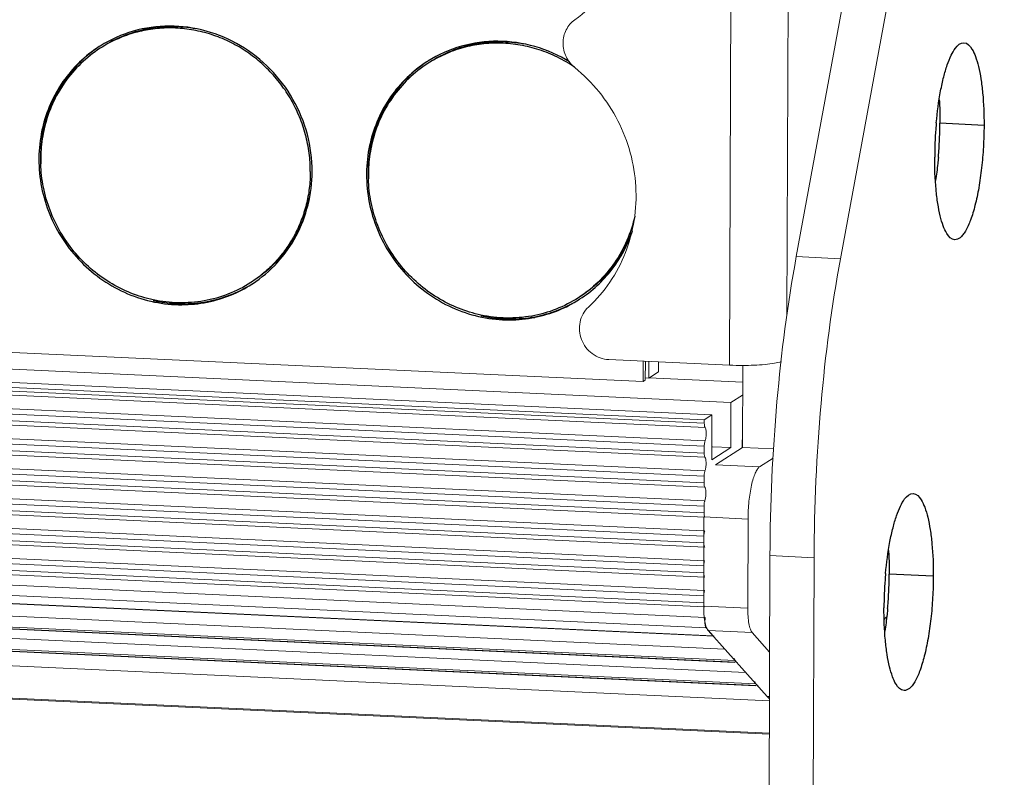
# Model space of a CAD drawing. Header units: millimetres. Extents: x 36962 to 38454, y -11669 to -10615.
# Tile 19 of 30: x 37310 to 37375, y -11555 to -11505. Entities that reach past the tile are written whole.
import ezdxf

# ---------------------------------------------------------------- set-up
doc = ezdxf.new("R2010")
doc.units = ezdxf.units.MM
doc.header["$LTSCALE"] = 50
doc.layers.get('0').update_dxf_attribs({"lineweight": 18})
doc.layers.add('02___PRT_ALL_AXES', color=7, linetype='Continuous')

msp = doc.modelspace()

# ---------------------------------------------------------------- linework, layer by layer
at = {"color": 7, "linetype": 'Continuous'}
for p, q in [((37360.543, -11524.962), (37360.818, -11441.6)), ((37356.757, -11528.231), (37357.018, -11448.861)), ((37361.156, -11521.084), (37371.959, -11462.52)), ((37071.257, -11516.352), (37351.067, -11529.318)), ((37066.386, -11517.24), (37356.846, -11530.7)), ((37355.595, -11531.504), (37065.135, -11518.045)), ((37064.634, -11518.366), (37355.094, -11531.826)), ((37064.634, -11518.588), (37355.094, -11532.048)), ((37064.684, -11518.87), (37355.144, -11532.33)), ((37355.089, -11533.576), (37064.629, -11520.116)), ((37355.141, -11533.228), (37064.681, -11519.768)), ((37064.627, -11520.56), (37355.087, -11534.02)), ((37064.678, -11520.842), (37355.138, -11534.301)), ((37361.156, -11521.084), (37364.06, -11521.219)), ((37355.082, -11535.548), (37064.622, -11522.088)), ((37355.135, -11535.2), (37064.675, -11521.74)), ((37064.621, -11522.532), (37355.081, -11535.992)), ((37064.671, -11522.814), (37355.131, -11536.273)), ((37355.076, -11537.519), (37064.616, -11524.06)), ((37355.128, -11537.172), (37064.668, -11523.712)), ((37064.614, -11524.504), (37355.074, -11537.964)), ((37064.665, -11524.786), (37355.125, -11538.245)), ((37355.031, -11539.14), (37064.662, -11525.684)), ((37064.608, -11526.476), (37355.068, -11539.936)), ((37355.069, -11539.491), (37064.609, -11526.032)), ((37064.658, -11526.758), (37355.118, -11540.217)), ((37355.115, -11541.116), (37064.655, -11527.656)), ((37348.793, -11527.862), (37356.757, -11528.231)), ((37064.601, -11528.448), (37355.061, -11541.908)), ((37355.063, -11541.463), (37064.603, -11528.004)), ((37351.067, -11529.318), (37351.072, -11527.967)), ((37351.205, -11529.23), (37351.209, -11527.974)), ((37351.43, -11529.085), (37351.433, -11527.984)), ((37352.068, -11528.675), (37352.07, -11528.013)), ((37064.652, -11528.729), (37355.112, -11542.189)), ((37351.205, -11529.23), (37351.067, -11529.318)), ((37351.43, -11529.085), (37351.212, -11529.075)), ((37352.068, -11528.675), (37351.43, -11529.085)), ((37351.431, -11529.07), (37357.624, -11529.357)), ((37355.109, -11543.088), (37064.649, -11529.628)), ((37064.595, -11530.42), (37355.055, -11543.88)), ((37355.056, -11543.435), (37064.596, -11529.976)), ((37356.846, -11530.7), (37357.621, -11530.201)), ((37064.645, -11530.701), (37355.105, -11544.161)), ((37356.836, -11533.658), (37356.846, -11530.7)), ((37355.156, -11544.847), (37064.696, -11531.387)), ((37355.094, -11531.826), (37355.595, -11531.504)), ((37355.094, -11531.826), (37355.094, -11532.048)), ((37355.595, -11531.504), (37355.585, -11534.462)), ((37355.207, -11545.533), (37064.747, -11532.074)), ((37065.22, -11532.607), (37355.68, -11546.066)), ((37065.273, -11532.636), (37355.733, -11546.096)), ((37356.444, -11546.942), (37066.532, -11533.508)), ((37355.089, -11533.576), (37355.087, -11534.02)), ((37355.585, -11534.462), (37356.836, -11533.658)), ((37355.625, -11533.602), (37356.836, -11533.658)), ((37357.585, -11533.66), (37357.586, -11533.175)), ((37357.611, -11533.159), (37357.586, -11533.175)), ((37357.61, -11533.652), (37359.676, -11533.748)), ((37357.122, -11547.692), (37066.662, -11534.232)), ((37357.222, -11547.804), (37066.762, -11534.344)), ((37357.116, -11547.826), (37066.815, -11534.374)), ((37359.635, -11534.352), (37358.738, -11534.929)), ((37067.9, -11535.049), (37357.823, -11548.484)), ((37358.738, -11534.929), (37355.834, -11534.794)), ((37355.082, -11535.548), (37355.081, -11535.992)), ((37068.03, -11535.773), (37358.49, -11549.233)), ((37358.59, -11549.345), (37068.13, -11535.885)), ((37358.484, -11549.368), (37068.183, -11535.915)), ((37359.389, -11550.346), (37069.473, -11536.912)), ((37355.076, -11537.519), (37355.074, -11537.964)), ((37355.073, -11538.235), (37357.978, -11538.369)), ((37357.978, -11538.369), (37357.959, -11544.237)), ((37359.199, -11608.094), (37359.421, -11540.78)), ((37359.421, -11540.78), (37362.325, -11540.915)), ((37359.382, -11552.543), (37116.237, -11541.276)), ((37359.382, -11552.475), (37116.238, -11541.208)), ((37357.959, -11544.237), (37355.054, -11544.102)), ((37355.207, -11545.533), (37355.68, -11546.066)), ((37358.249, -11545.847), (37355.345, -11545.713)), ((37355.68, -11546.066), (37355.737, -11546.091)), ((37358.249, -11545.847), (37359.4, -11547.134)), ((37357.122, -11547.692), (37357.222, -11547.804)), ((37357.222, -11547.804), (37357.279, -11547.829)), ((37358.49, -11549.233), (37358.59, -11549.345)), ((37358.59, -11549.345), (37358.647, -11549.37)), ((37359.39, -11550.06), (37359.226, -11550.053))]:
    msp.add_line(p, q, dxfattribs=at)
at = {"color": 3, "linetype": 'Continuous'}
for p, q in [((37364.06, -11521.219), (37374.863, -11462.655)), ((37357.61, -11533.652), (37357.627, -11528.247)), ((37355.834, -11534.794), (37357.61, -11533.652)), ((37355.073, -11538.235), (37355.054, -11544.102)), ((37362.103, -11608.229), (37362.325, -11540.915)), ((37355.345, -11545.713), (37359.226, -11550.053))]:
    msp.add_line(p, q, dxfattribs=at)
at = {"color": 7, "linetype": 'Continuous'}
for centre, radius, start, end in [((37357.585, -11510.234), 18.015, 267.36477, 270.13613), ((37356.483, -11535.552), 1.401, 174.37505, 179.81219), ((37356.477, -11537.524), 1.401, 174.37505, 179.81219), ((37356.457, -11543.44), 1.401, 174.37505, 179.81219), ((37390.547, -11563.8), 30.178, 141.01961, 141.4156)]:
    msp.add_arc(centre, radius, start, end, dxfattribs=at)
for points, knots in [([(37346.567, -11505.472), (37347.197, -11505.022), (37348.354, -11503.96), (37349.659, -11501.994), (37350.473, -11499.758), (37350.752, -11497.371), (37350.484, -11494.962), (37349.683, -11492.658), (37348.394, -11490.582), (37347.249, -11489.418), (37346.622, -11488.908)], [0, 0, 0, 0, 0.121707, 0.244125, 0.367687, 0.49257, 0.618672, 0.74564, 0.872946, 1, 1, 1, 1]), ([(37346.567, -11505.472), (37346.329, -11505.643), (37345.926, -11506.115), (37345.718, -11507.02), (37345.927, -11507.936), (37346.319, -11508.434), (37346.557, -11508.627)], [0, 0, 0, 0, 0.243963, 0.492368, 0.745523, 1, 1, 1, 1]), ([(37347.46, -11524.408), (37347.99, -11523.914), (37348.944, -11522.797), (37349.97, -11520.843), (37350.55, -11518.692), (37350.658, -11516.447), (37350.29, -11514.212), (37349.463, -11512.091), (37348.218, -11510.181), (37347.142, -11509.103), (37346.557, -11508.627)], [0, 0, 0, 0, 0.121762, 0.244398, 0.368199, 0.493229, 0.619328, 0.746148, 0.87321, 1, 1, 1, 1]), ([(37359.421, -11540.78), (37359.432, -11537.392), (37359.734, -11530.794), (37360.573, -11524.24), (37361.156, -11521.084)], [0, 0, 0, 0, 0.51359, 1, 1, 1, 1]), ([(37347.46, -11524.408), (37347.322, -11524.537), (37347.083, -11524.842), (37346.878, -11525.387), (37346.842, -11525.976), (37346.976, -11526.555), (37347.268, -11527.077), (37347.693, -11527.496), (37348.214, -11527.775), (37348.601, -11527.853), (37348.793, -11527.862)], [0, 0, 0, 0, 0.121917, 0.245186, 0.370149, 0.496525, 0.623581, 0.750363, 0.875989, 1, 1, 1, 1]), ([(37357.628, -11528.25), (37358.118, -11528.249), (37358.815, -11528.222), (37359.668, -11528.121), (37360.03, -11528.051), (37360.186, -11528.008)], [0, 0, 0, 0, 0.57133, 0.810716, 1, 1, 1, 1]), ([(37355.094, -11532.048), (37355.094, -11532.108), (37355.097, -11532.183), (37355.113, -11532.257), (37355.117, -11532.271)], [0, 0, 0, 0, 0.794809, 1, 1, 1, 1]), ([(37355.117, -11532.271), (37355.121, -11532.283), (37355.128, -11532.304), (37355.138, -11532.323), (37355.144, -11532.33)], [0, 0, 0, 0, 0.574376, 1, 1, 1, 1]), ([(37355.144, -11532.33), (37355.196, -11532.388), (37355.214, -11532.608), (37355.219, -11532.803), (37355.206, -11532.926)], [0, 0, 0, 0, 0.387561, 1, 1, 1, 1]), ([(37355.206, -11532.926), (37355.203, -11532.955), (37355.19, -11533.058), (37355.169, -11533.16), (37355.141, -11533.228)], [0, 0, 0, 0, 0.291127, 1, 1, 1, 1]), ([(37355.141, -11533.228), (37355.132, -11533.25), (37355.099, -11533.363), (37355.089, -11533.481), (37355.089, -11533.576)], [0, 0, 0, 0, 0.198057, 1, 1, 1, 1]), ([(37355.087, -11534.02), (37355.087, -11534.052), (37355.093, -11534.145), (37355.096, -11534.253), (37355.138, -11534.301)], [0, 0, 0, 0, 0.331512, 1, 1, 1, 1]), ([(37355.138, -11534.301), (37355.189, -11534.36), (37355.208, -11534.58), (37355.212, -11534.775), (37355.2, -11534.898)], [0, 0, 0, 0, 0.387561, 1, 1, 1, 1]), ([(37355.2, -11534.898), (37355.197, -11534.927), (37355.183, -11535.03), (37355.163, -11535.132), (37355.135, -11535.2)], [0, 0, 0, 0, 0.291127, 1, 1, 1, 1]), ([(37358.738, -11534.929), (37358.679, -11534.967), (37358.566, -11535.099), (37358.432, -11535.362), (37358.306, -11535.718), (37358.149, -11536.336), (37358.018, -11537.23), (37357.979, -11537.979), (37357.978, -11538.369)], [0, 0, 0, 0, 0.058642, 0.140837, 0.246716, 0.373713, 0.673861, 1, 1, 1, 1]), ([(37355.135, -11535.2), (37355.129, -11535.214), (37355.106, -11535.283), (37355.095, -11535.357), (37355.089, -11535.415)], [0, 0, 0, 0, 0.201894, 1, 1, 1, 1]), ([(37355.081, -11535.992), (37355.081, -11536.024), (37355.086, -11536.117), (37355.089, -11536.225), (37355.131, -11536.273)], [0, 0, 0, 0, 0.331512, 1, 1, 1, 1]), ([(37355.131, -11536.273), (37355.143, -11536.287), (37355.192, -11536.394), (37355.199, -11536.511), (37355.202, -11536.608)], [0, 0, 0, 0, 0.157161, 1, 1, 1, 1]), ([(37355.202, -11536.608), (37355.204, -11536.661), (37355.201, -11536.85), (37355.181, -11537.045), (37355.128, -11537.172)], [0, 0, 0, 0, 0.27774, 1, 1, 1, 1]), ([(37355.128, -11537.172), (37355.123, -11537.186), (37355.099, -11537.255), (37355.088, -11537.328), (37355.082, -11537.387)], [0, 0, 0, 0, 0.201894, 1, 1, 1, 1]), ([(37355.074, -11537.964), (37355.074, -11537.981), (37355.075, -11538.014), (37355.076, -11538.046), (37355.078, -11538.062)], [0, 0, 0, 0, 0.510453, 1, 1, 1, 1]), ([(37355.078, -11538.062), (37355.079, -11538.083), (37355.087, -11538.145), (37355.097, -11538.213), (37355.125, -11538.245)], [0, 0, 0, 0, 0.332393, 1, 1, 1, 1]), ([(37355.122, -11539.144), (37355.113, -11539.165), (37355.079, -11539.278), (37355.069, -11539.397), (37355.069, -11539.491)], [0, 0, 0, 0, 0.198057, 1, 1, 1, 1]), ([(37355.068, -11539.936), (37355.068, -11539.968), (37355.073, -11540.061), (37355.076, -11540.169), (37355.118, -11540.217)], [0, 0, 0, 0, 0.331512, 1, 1, 1, 1]), ([(37355.115, -11541.116), (37355.106, -11541.137), (37355.073, -11541.25), (37355.063, -11541.369), (37355.063, -11541.463)], [0, 0, 0, 0, 0.198057, 1, 1, 1, 1]), ([(37355.061, -11541.908), (37355.061, -11541.94), (37355.067, -11542.033), (37355.07, -11542.141), (37355.112, -11542.189)], [0, 0, 0, 0, 0.331512, 1, 1, 1, 1]), ([(37355.109, -11543.088), (37355.103, -11543.101), (37355.08, -11543.171), (37355.069, -11543.244), (37355.063, -11543.302)], [0, 0, 0, 0, 0.201894, 1, 1, 1, 1]), ([(37355.055, -11543.88), (37355.055, -11543.939), (37355.058, -11544.015), (37355.074, -11544.088), (37355.078, -11544.103)], [0, 0, 0, 0, 0.794809, 1, 1, 1, 1]), ([(37355.078, -11544.103), (37355.082, -11544.115), (37355.089, -11544.135), (37355.099, -11544.154), (37355.105, -11544.161)], [0, 0, 0, 0, 0.574376, 1, 1, 1, 1]), ([(37357.959, -11544.237), (37357.958, -11544.419), (37357.969, -11544.762), (37358.022, -11545.226), (37358.097, -11545.552), (37358.178, -11545.747), (37358.225, -11545.82), (37358.249, -11545.847)], [0, 0, 0, 0, 0.330091, 0.61894, 0.84598, 0.932283, 1, 1, 1, 1]), ([(37355.207, -11545.533), (37355.172, -11545.494), (37355.144, -11545.348), (37355.134, -11545.214), (37355.134, -11545.128)], [0, 0, 0, 0, 0.37957, 1, 1, 1, 1])]:
    msp.add_open_spline(points, degree=3, knots=knots, dxfattribs=at)
at = {"color": 3, "linetype": 'Continuous'}
for points, knots in [([(37364.06, -11521.219), (37363.478, -11524.374), (37362.639, -11530.929), (37362.336, -11537.527), (37362.325, -11540.915)], [0, 0, 0, 0, 0.48641, 1, 1, 1, 1]), ([(37355.345, -11545.713), (37355.32, -11545.685), (37355.274, -11545.612), (37355.192, -11545.418), (37355.117, -11545.092), (37355.064, -11544.627), (37355.053, -11544.285), (37355.054, -11544.102)], [0, 0, 0, 0, 0.067717, 0.15402, 0.38106, 0.669909, 1, 1, 1, 1]), ([(37359.387, -11550.206), (37359.373, -11550.195), (37359.316, -11550.148), (37359.263, -11550.095), (37359.226, -11550.053)], [0, 0, 0, 0, 0.238072, 1, 1, 1, 1])]:
    msp.add_open_spline(points, degree=3, knots=knots, dxfattribs=at)
at = {"color": 7, "linetype": 'Continuous'}
for points in [[(37355.134, -11545.128), (37355.135, -11545.034), (37355.142, -11544.94), (37355.156, -11544.847)], [(37357.053, -11547.542), (37357.068, -11547.595), (37357.086, -11547.651), (37357.122, -11547.692)], [(37358.42, -11549.084), (37358.436, -11549.137), (37358.454, -11549.192), (37358.49, -11549.233)]]:
    msp.add_open_spline(points, degree=3, dxfattribs=at)
at = {"layer": '02___PRT_ALL_AXES', "color": 7, "linetype": 'Continuous'}
for p, q in [((37373.527, -11512.433), (37370.623, -11512.299)), ((37370.184, -11542.131), (37367.28, -11541.996))]:
    msp.add_line(p, q, dxfattribs=at)
for centre, radius, start, end in [((37319.809, -11514.387), 8.488, 122.20924, 122.7364), ((37341.4, -11515.388), 8.488, 122.20924, 122.7364), ((37344.389, -11512.204), 26.234, 355.7546, 359.79427), ((37320.484, -11514.683), 9.24, 167.9651, 179.35594), ((37320.469, -11514.6), 9.124, 167.92791, 171.9321), ((37320.28, -11514.647), 9.033, 167.06535, 167.92161), ((37320.339, -11514.666), 8.973, 166.88281, 171.40748), ((37320.383, -11514.583), 9.036, 167.65105, 167.92156), ((37320.289, -11514.655), 8.921, 166.57942, 166.88048), ((37320.591, -11514.618), 9.247, 171.93119, 176.42754), ((37320.432, -11514.681), 9.067, 171.40314, 175.97235), ((37341.871, -11515.647), 9.033, 167.06535, 167.92161), ((37341.93, -11515.667), 8.973, 166.88281, 171.40748), ((37341.973, -11515.583), 9.036, 167.65105, 167.92156), ((37341.88, -11515.655), 8.921, 166.57942, 166.88048), ((37320.623, -11514.62), 9.279, 176.42519, 179.8106), ((37320.536, -11514.689), 9.171, 175.96641, 179.38447), ((37342.074, -11515.683), 9.24, 167.9651, 179.35594), ((37342.182, -11515.618), 9.247, 171.93119, 176.42754), ((37342.023, -11515.681), 9.067, 171.40314, 175.97235), ((37342.06, -11515.601), 9.124, 167.92791, 171.9321), ((37345.113, -11512.26), 25.508, 354.83111, 355.75943), ((37320.514, -11514.684), 9.271, 179.35012, 179.81118), ((37320.621, -11514.62), 9.277, 179.81125, 180.14252), ((37320.677, -11514.619), 9.334, 180.14416, 182.12604), ((37320.554, -11514.689), 9.189, 179.38334, 179.8112), ((37320.589, -11514.689), 9.224, 179.81236, 181.71619), ((37342.105, -11515.685), 9.271, 179.35012, 179.81118), ((37342.214, -11515.62), 9.279, 176.42519, 179.8106), ((37342.212, -11515.62), 9.277, 179.81125, 180.14252), ((37342.127, -11515.69), 9.171, 175.96641, 179.38447), ((37342.145, -11515.69), 9.189, 179.38334, 179.8112), ((37342.268, -11515.62), 9.334, 180.14416, 182.12604), ((37342.18, -11515.69), 9.224, 179.81236, 181.71619), ((37320.318, -11515.403), 8.936, 344.1854, 349.27622), ((37320.421, -11515.431), 8.829, 338.78264, 344.18126), ((37342.071, -11516.453), 8.766, 338.77271, 339.67387), ((37320.769, -11515.653), 8.529, 280.53224, 301.90239), ((37320.671, -11515.723), 8.522, 281.43786, 302.70854), ((37320.686, -11515.753), 8.489, 302.73639, 303.01249), ((37320.755, -11515.116), 9.072, 257.38489, 258.70737), ((37320.743, -11515.177), 9.009, 258.70592, 261.27509), ((37320.729, -11515.453), 8.733, 269.64241, 280.55153), ((37342.36, -11516.653), 8.529, 280.53223, 301.90239), ((37342.262, -11516.723), 8.522, 281.43786, 302.70854), ((37342.277, -11516.753), 8.489, 302.73639, 303.01249), ((37320.731, -11515.262), 8.924, 261.27281, 269.63853), ((37320.63, -11515.528), 8.722, 270.27397, 281.28044), ((37320.643, -11515.608), 8.641, 281.30007, 281.47318), ((37342.346, -11516.116), 9.072, 257.38489, 258.70737), ((37342.334, -11516.177), 9.009, 258.70592, 261.27509), ((37342.322, -11516.262), 8.924, 261.27281, 269.63853), ((37342.221, -11516.528), 8.722, 270.27397, 281.28044), ((37342.32, -11516.453), 8.733, 269.64241, 280.55152), ((37342.234, -11516.608), 8.641, 281.30007, 281.47318), ((37341.046, -11541.902), 26.234, 355.7546, 359.79427), ((37341.77, -11541.958), 25.508, 354.83111, 355.75943)]:
    msp.add_arc(centre, radius, start, end, dxfattribs=at)
at = {"layer": '02___PRT_ALL_AXES', "color": 3, "linetype": 'Continuous'}
for centre, radius, start, end in [((37395.785, -11514.562), 25.508, 174.83111, 175.75943), ((37396.51, -11514.618), 26.234, 175.7546, 179.79427), ((37392.442, -11544.26), 25.508, 174.83111, 175.75943), ((37393.167, -11544.316), 26.234, 175.7546, 179.79427)]:
    msp.add_arc(centre, radius, start, end, dxfattribs=at)
at = {"layer": '02___PRT_ALL_AXES', "color": 7, "linetype": 'Continuous'}
for points, knots in [([(37329.252, -11515.488), (37329.255, -11514.662), (37329.038, -11512.995), (37328.082, -11510.665), (37326.564, -11508.65), (37324.59, -11507.096), (37322.3, -11506.115), (37319.858, -11505.78), (37317.442, -11506.118), (37315.959, -11506.781), (37315.285, -11507.206)], [0, 0, 0, 0, 0.126112, 0.253124, 0.380314, 0.506882, 0.632203, 0.755997, 0.878412, 1, 1, 1, 1]), ([(37329.131, -11515.482), (37329.133, -11515.073), (37329.08, -11514.252), (37328.841, -11513.039), (37328.444, -11511.863), (37327.898, -11510.746), (37327.212, -11509.708), (37326.398, -11508.768), (37325.472, -11507.943), (37324.45, -11507.248), (37323.351, -11506.697), (37322.195, -11506.299), (37321.003, -11506.061), (37319.797, -11505.988), (37318.599, -11506.082), (37317.431, -11506.34), (37316.315, -11506.759), (37315.618, -11507.14), (37315.286, -11507.353)], [0, 0, 0, 0, 0.062904, 0.126111, 0.189551, 0.253132, 0.316753, 0.380314, 0.443714, 0.506868, 0.569703, 0.632174, 0.694256, 0.755958, 0.817312, 0.87838, 0.939243, 1, 1, 1, 1]), ([(37321.609, -11506.084), (37321.075, -11505.985), (37319.991, -11505.884), (37318.371, -11506.038), (37316.818, -11506.491), (37315.86, -11506.984), (37315.411, -11507.273)], [0, 0, 0, 0, 0.252368, 0.50281, 0.751796, 1, 1, 1, 1]), ([(37346.217, -11508.246), (37345.508, -11507.813), (37343.975, -11507.136), (37341.507, -11506.778), (37339.059, -11507.108), (37337.558, -11507.777), (37336.876, -11508.206)], [0, 0, 0, 0, 0.254196, 0.505264, 0.753489, 1, 1, 1, 1]), ([(37346.548, -11508.602), (37346.188, -11508.357), (37345.435, -11507.918), (37344.228, -11507.427), (37342.972, -11507.115), (37341.692, -11506.987), (37340.414, -11507.048), (37339.166, -11507.296), (37337.973, -11507.725), (37337.23, -11508.127), (37336.877, -11508.354)], [0, 0, 0, 0, 0.127564, 0.254381, 0.380375, 0.505538, 0.62993, 0.753677, 0.87696, 1, 1, 1, 1]), ([(37343.2, -11507.084), (37342.666, -11506.985), (37341.582, -11506.885), (37339.962, -11507.038), (37338.409, -11507.491), (37337.451, -11507.985), (37337.002, -11508.273)], [0, 0, 0, 0, 0.252368, 0.50281, 0.751796, 1, 1, 1, 1]), ([(37315.219, -11507.248), (37314.752, -11507.548), (37313.874, -11508.243), (37312.785, -11509.524), (37311.958, -11510.999), (37311.602, -11512.074), (37311.476, -11512.624)], [0, 0, 0, 0, 0.248126, 0.497075, 0.74754, 1, 1, 1, 1]), ([(37315.22, -11507.248), (37314.759, -11507.553), (37313.894, -11508.257), (37312.825, -11509.547), (37312.019, -11511.026), (37311.676, -11512.101), (37311.556, -11512.65)], [0, 0, 0, 0, 0.24807, 0.497013, 0.747499, 1, 1, 1, 1]), ([(37315.286, -11507.353), (37314.831, -11507.646), (37313.974, -11508.323), (37312.907, -11509.569), (37312.093, -11511.003), (37311.739, -11512.049), (37311.611, -11512.584)], [0, 0, 0, 0, 0.248161, 0.497126, 0.74758, 1, 1, 1, 1]), ([(37336.81, -11508.248), (37336.343, -11508.548), (37335.465, -11509.243), (37334.376, -11510.524), (37333.549, -11512), (37333.193, -11513.075), (37333.067, -11513.625)], [0, 0, 0, 0, 0.248126, 0.497075, 0.74754, 1, 1, 1, 1]), ([(37336.811, -11508.249), (37336.35, -11508.554), (37335.485, -11509.258), (37334.416, -11510.547), (37333.61, -11512.027), (37333.267, -11513.101), (37333.147, -11513.651)], [0, 0, 0, 0, 0.24807, 0.497013, 0.747499, 1, 1, 1, 1]), ([(37336.877, -11508.354), (37336.422, -11508.647), (37335.565, -11509.324), (37334.498, -11510.569), (37333.684, -11512.004), (37333.33, -11513.049), (37333.202, -11513.585)], [0, 0, 0, 0, 0.248161, 0.497126, 0.74758, 1, 1, 1, 1]), ([(37370.578, -11510.75), (37370.586, -11510.876), (37370.614, -11511.391), (37370.624, -11511.908), (37370.623, -11512.299)], [0, 0, 0, 0, 0.243225, 1, 1, 1, 1]), ([(37311.244, -11514.654), (37311.242, -11515.274), (37311.363, -11516.524), (37312.084, -11518.924), (37313.838, -11521.595), (37316.469, -11523.395), (37318.834, -11524.131), (37320.062, -11524.253), (37320.672, -11524.25)], [0, 0, 0, 0, 0.125261, 0.25133, 0.50309, 0.753018, 0.877084, 1, 1, 1, 1]), ([(37318.781, -11523.931), (37318.278, -11523.824), (37317.284, -11523.52), (37315.89, -11522.819), (37314.623, -11521.89), (37313.522, -11520.76), (37312.619, -11519.464), (37311.939, -11518.039), (37311.504, -11516.527), (37311.384, -11515.485), (37311.369, -11514.966)], [0, 0, 0, 0, 0.123375, 0.247676, 0.372751, 0.49836, 0.624205, 0.749961, 0.875313, 1, 1, 1, 1]), ([(37370.517, -11514.558), (37370.505, -11514.688), (37370.456, -11515.193), (37370.39, -11515.696), (37370.332, -11516.069)], [0, 0, 0, 0, 0.256263, 1, 1, 1, 1]), ([(37329.131, -11515.482), (37329.13, -11515.849), (37329.084, -11516.58), (37328.884, -11517.656), (37328.555, -11518.695), (37328.104, -11519.68), (37327.535, -11520.597), (37326.859, -11521.432), (37326.084, -11522.172), (37325.509, -11522.596), (37325.21, -11522.788)], [0, 0, 0, 0, 0.127153, 0.253602, 0.379344, 0.504413, 0.628886, 0.752876, 0.876526, 1, 1, 1, 1]), ([(37325.311, -11522.872), (37325.912, -11522.481), (37327.023, -11521.54), (37328.282, -11519.752), (37329.071, -11517.693), (37329.25, -11516.224), (37329.252, -11515.488)], [0, 0, 0, 0, 0.247098, 0.495561, 0.746366, 1, 1, 1, 1]), ([(37332.835, -11515.654), (37332.833, -11516.275), (37332.954, -11517.525), (37333.675, -11519.925), (37335.429, -11522.595), (37338.06, -11524.396), (37340.425, -11525.131), (37341.653, -11525.253), (37342.262, -11525.25)], [0, 0, 0, 0, 0.125261, 0.25133, 0.50309, 0.753018, 0.877084, 1, 1, 1, 1]), ([(37340.372, -11524.932), (37339.869, -11524.824), (37338.875, -11524.521), (37337.481, -11523.819), (37336.214, -11522.89), (37335.113, -11521.761), (37334.21, -11520.465), (37333.53, -11519.04), (37333.095, -11517.527), (37332.975, -11516.486), (37332.96, -11515.966)], [0, 0, 0, 0, 0.123375, 0.247676, 0.372751, 0.49836, 0.624205, 0.749961, 0.875313, 1, 1, 1, 1]), ([(37328.652, -11518.627), (37328.489, -11519.044), (37328.101, -11519.854), (37327.339, -11520.96), (37326.416, -11521.929), (37325.708, -11522.468), (37325.335, -11522.708)], [0, 0, 0, 0, 0.251724, 0.502021, 0.751283, 1, 1, 1, 1]), ([(37350.511, -11518.406), (37350.389, -11518.956), (37350.043, -11520.033), (37349.226, -11521.511), (37348.143, -11522.794), (37347.267, -11523.489), (37346.801, -11523.789)], [0, 0, 0, 0, 0.252511, 0.502989, 0.751914, 1, 1, 1, 1]), ([(37346.902, -11523.872), (37347.7, -11523.354), (37349.135, -11522.031), (37350.051, -11520.309), (37350.36, -11519.4)], [0, 0, 0, 0, 0.497701, 1, 1, 1, 1]), ([(37350.243, -11519.627), (37350.08, -11520.045), (37349.692, -11520.855), (37348.93, -11521.96), (37348.007, -11522.929), (37347.298, -11523.469), (37346.926, -11523.708)], [0, 0, 0, 0, 0.251724, 0.502021, 0.751283, 1, 1, 1, 1]), ([(37325.21, -11522.788), (37324.745, -11523.087), (37323.75, -11523.595), (37322.135, -11524.048), (37320.453, -11524.179), (37319.331, -11524.049), (37318.781, -11523.931)], [0, 0, 0, 0, 0.248089, 0.497017, 0.747493, 1, 1, 1, 1]), ([(37346.801, -11523.789), (37346.336, -11524.088), (37345.341, -11524.596), (37343.726, -11525.049), (37342.044, -11525.18), (37340.922, -11525.049), (37340.372, -11524.932)], [0, 0, 0, 0, 0.248089, 0.497017, 0.747493, 1, 1, 1, 1]), ([(37367.235, -11540.448), (37367.243, -11540.573), (37367.271, -11541.089), (37367.281, -11541.606), (37367.28, -11541.996)], [0, 0, 0, 0, 0.243225, 1, 1, 1, 1]), ([(37367.174, -11544.256), (37367.162, -11544.386), (37367.113, -11544.891), (37367.047, -11545.394), (37366.989, -11545.767)], [0, 0, 0, 0, 0.256263, 1, 1, 1, 1])]:
    msp.add_open_spline(points, degree=3, knots=knots, dxfattribs=at)
at = {"layer": '02___PRT_ALL_AXES', "color": 3, "linetype": 'Continuous'}
for points, knots in [([(37370.381, -11512.264), (37370.445, -11511.559), (37370.577, -11510.545), (37370.853, -11509.277), (37371.079, -11508.494), (37371.335, -11507.851), (37371.625, -11507.313), (37371.978, -11506.975), (37372.202, -11506.986)], [0, 0, 0, 0, 0.367183, 0.529558, 0.671771, 0.79051, 0.883869, 1, 1, 1, 1]), ([(37372.202, -11506.986), (37372.426, -11506.996), (37372.748, -11507.366), (37372.987, -11507.931), (37373.183, -11508.598), (37373.335, -11509.402), (37373.492, -11510.695), (37373.53, -11511.722), (37373.527, -11512.433)], [0, 0, 0, 0, 0.115989, 0.20933, 0.32814, 0.470382, 0.632765, 1, 1, 1, 1]), ([(37373.527, -11512.433), (37373.526, -11512.903), (37373.497, -11513.84), (37373.382, -11515.213), (37373.2, -11516.506), (37372.962, -11517.657), (37372.677, -11518.614), (37372.398, -11519.263), (37372.147, -11519.641), (37371.937, -11519.872), (37371.727, -11519.978), (37371.601, -11519.972)], [0, 0, 0, 0, 0.174891, 0.348324, 0.512346, 0.660005, 0.785106, 0.883196, 0.921559, 0.953044, 1, 1, 1, 1]), ([(37371.601, -11519.972), (37371.377, -11519.961), (37371.055, -11519.592), (37370.816, -11519.026), (37370.62, -11518.359), (37370.468, -11517.555), (37370.31, -11516.262), (37370.273, -11515.235), (37370.275, -11514.524)], [0, 0, 0, 0, 0.115989, 0.20933, 0.32814, 0.470382, 0.632765, 1, 1, 1, 1]), ([(37367.038, -11541.962), (37367.102, -11541.257), (37367.234, -11540.242), (37367.51, -11538.975), (37367.736, -11538.192), (37367.992, -11537.549), (37368.282, -11537.01), (37368.635, -11536.673), (37368.859, -11536.684)], [0, 0, 0, 0, 0.367183, 0.529558, 0.671771, 0.79051, 0.883869, 1, 1, 1, 1]), ([(37368.859, -11536.684), (37369.083, -11536.694), (37369.405, -11537.064), (37369.644, -11537.629), (37369.84, -11538.296), (37369.992, -11539.1), (37370.149, -11540.393), (37370.187, -11541.42), (37370.184, -11542.131)], [0, 0, 0, 0, 0.115989, 0.20933, 0.32814, 0.470382, 0.632765, 1, 1, 1, 1]), ([(37370.184, -11542.131), (37370.183, -11542.601), (37370.154, -11543.538), (37370.039, -11544.911), (37369.857, -11546.204), (37369.619, -11547.355), (37369.334, -11548.311), (37369.055, -11548.961), (37368.804, -11549.339), (37368.594, -11549.57), (37368.384, -11549.675), (37368.258, -11549.67)], [0, 0, 0, 0, 0.174891, 0.348324, 0.512346, 0.660005, 0.785106, 0.883196, 0.921559, 0.953044, 1, 1, 1, 1]), ([(37368.258, -11549.67), (37368.034, -11549.659), (37367.712, -11549.289), (37367.473, -11548.724), (37367.277, -11548.057), (37367.125, -11547.253), (37366.967, -11545.96), (37366.93, -11544.933), (37366.932, -11544.222)], [0, 0, 0, 0, 0.115989, 0.20933, 0.32814, 0.470382, 0.632765, 1, 1, 1, 1])]:
    msp.add_open_spline(points, degree=3, knots=knots, dxfattribs=at)

doc.saveas('drawing.dxf')
